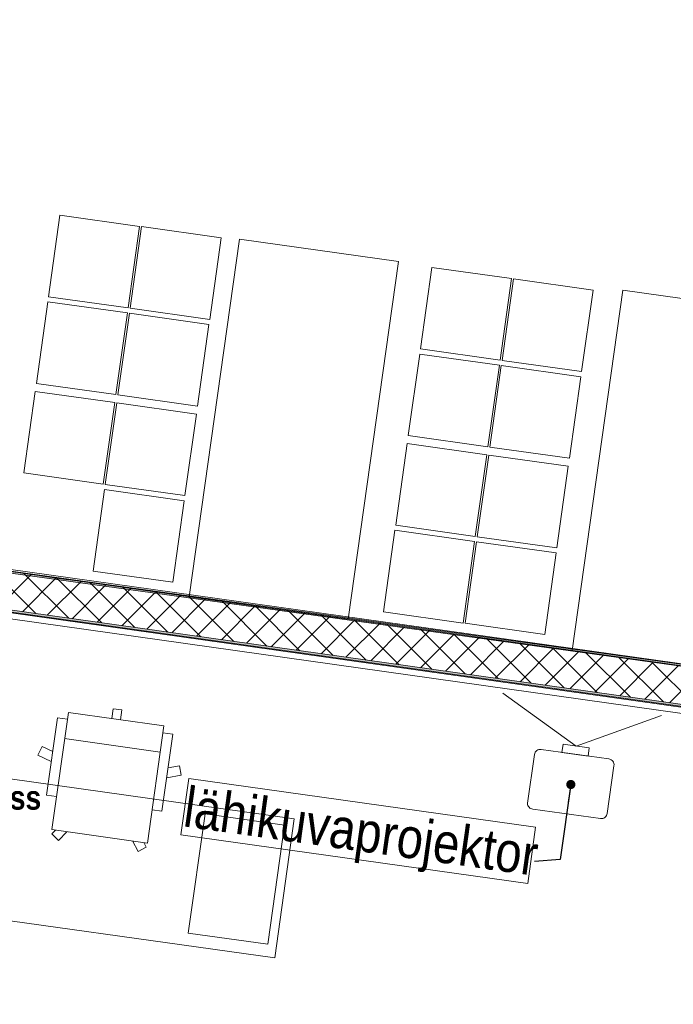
# Model space of a CAD drawing. Header units: millimetres. Extents: x 74467 to 235410, y -65 to 114857.
# Tile 243 of 256: x 124975 to 128230, y 85838 to 90744. Entities that reach past the tile are written whole.
import ezdxf
from ezdxf.enums import TextEntityAlignment as Align

# ---------------------------------------------------------------- set-up
doc = ezdxf.new("R2010")
doc.units = ezdxf.units.MM
doc.header["$MEASUREMENT"] = 0
doc.linetypes.add('Katkend topelt', pattern=[1093.611073, 529.166651, -211.666656, 141.111112, -211.666656])
doc.linetypes.add('Wipeout_Contour', pattern=[1000, 0, -1000])
for name, color, linetype in [('00 Kunstikonkursi LÜ jaoks asendi 2D', 7, 'Continuous'), ('00 Teljed.AR', 7, 'Continuous'), ('1235 Vahelaed.AR', 7, 'Continuous'), ('1311 Siseseinad.AR', 7, 'Continuous'), ('1326 Seinapinnad.SA', 7, 'Continuous'), ('1330 Sisustus.SA', 7, 'Continuous'), ('1331 Sisseehitatud sisustus.SA', 7, 'Continuous'), ('9350 Netopind.AR', 7, 'Continuous'), ('Ruumi tekst', 7, 'Continuous')]:
    doc.layers.add(name, color=color, linetype=linetype)
doc.styles.add('GENERATED_STYLE_2', font='txt', dxfattribs={"width": 0.84})
doc.styles.add('GENERATED_STYLE_3', font='txt')
doc.styles.add('GENERATED_STYLE_4', font='txt', dxfattribs={"width": 0.84})
doc.dimstyles.new('GENERATED_STYLE__5', dxfattribs={"dimtxt": 0.18, "dimasz": 91.2, "dimexe": 0.18, "dimexo": 0.0625, "dimgap": 0, "dimtad": 0, "dimtih": 1, "dimtoh": 1, "dimdec": 4, "dimzin": 0, "dimdsep": 46, "dimcen": 0.09, "dimadec": 0, "dimazin": 0, "dimtfac": 1, "dimtdec": 4, "dimtmove": 0, "dimatfit": 3, "dimldrblk": 'ARROWHEAD_11', "dimfxl": 0, "dimtolj": 1, "dimtzin": 0, "dimarcsym": 0})
pattern_1 = [(45, (0, 0), (-70.71068, 70.71068), []), (135, (0, 0), (70.71068, 70.71068), [])]

# ---------------------------------------------------------------- blocks, each defined once
blk = doc.blocks.new('Slab_22_1', base_point=(124307.1, 88081.6))
at = {"color": 254, "linetype": 'Wipeout_Contour', "lineweight": 0, "ltscale": 742907.755518}
blk.add_wipeout([(124307.1, 88081.6), (121939.6, 71235.9), (126312.6, 71235.9), (129692.6, 71235.9), (129692.6, 87324.7)], dxfattribs=at).dxf.layer = '1235 Vahelaed.AR'
blk = doc.blocks.new('Slab_23_1', base_point=(97668.9, 91825.4))
at = {"color": 254, "linetype": 'Wipeout_Contour', "lineweight": 0, "ltscale": 737196.925936}
blk.add_wipeout([(97668.9, 91825.4), (124307.1, 88081.6), (129442.6, 87359.9), (129442.6, 93185.9), (97860.1, 93185.9)], dxfattribs=at).dxf.layer = '1235 Vahelaed.AR'
blk = doc.blocks.new('Söökla_RG 125_21_1', base_point=(128542.7, 93185.9))
at = {"layer": '9350 Netopind.AR', "color": 7, "linetype": 'Continuous', "lineweight": 13, "flags": 128}
blk.add_lwpolyline([(97860.1, 93185.9), (97668.9, 91825.4), (101877.5, 91233.9), (101933.1, 91629.3), (102329.2, 91573.6), (102273.6, 91178.2), (107819.1, 90398.9), (107874.7, 90794.3), (108270.8, 90738.6), (108215.3, 90343.2), (113760.8, 89563.8), (113816.4, 89959.9), (114212.5, 89904.3), (114156.9, 89508.2), (119702.4, 88728.8), (119758, 89124.9), (120154.1, 89069.2), (120098.5, 88673.1), (124307.1, 88081.6), (124362.7, 88477), (124758.8, 88421.4), (124704.6, 88035.9), (129702.6, 87333.4), (129702.6, 93185.9)], close=True, dxfattribs=at)
blk = doc.blocks.new('Kunstiklass_PK 112_22_1', base_point=(124191.6, 87159.7))
at = {"layer": '9350 Netopind.AR', "color": 7, "linetype": 'Continuous', "lineweight": 13, "flags": 128}
blk.add_lwpolyline([(122874.6, 77888.7), (122833.6, 77595.9), (123247.4, 77595.9), (129502.6, 77595.9), (129502.6, 87149.5), (124685.3, 87826.5), (124597.6, 87202.6), (124191.6, 87259.7), (123682.2, 83635.3), (124078.3, 83579.7), (124022.7, 83183.5), (123626.5, 83239.2), (122996.8, 78758.5), (123392.9, 78702.6), (123337.2, 78306.5), (122941.1, 78362.1)], close=True, dxfattribs=at)
at = {"layer": 'Ruumi tekst', "color": 7, "lineweight": 13, "insert": (124291.6, 86928), "char_height": 120, "attachment_point": 1, "style": 'GENERATED_STYLE_2'}
blk.add_mtext('\\A1;{\\pql;\\pt0,500;\\fArial|b1|i0|c0|p34;Kunstiklass\\fArial|b1|i0|c0|p34;\\A1{\\H.66x;\\S^  ;}\\fArial|b1|i0|c0|p34;\\fArial|b1|i0|c0|p34;\\A1{\\H.66x;\\S^  ;}}', dxfattribs=at)
blk = doc.blocks.new('Slab_66_1', base_point=(127979.4, 89396.8))
at = {"layer": '1331 Sisseehitatud sisustus.SA', "color": 253, "linetype": 'Continuous', "lineweight": 13, "true_color": 0xa5a6a4, "flags": 128}
blk.add_lwpolyline([(127979.4, 89396.8), (128771.8, 89285.5), (128519.3, 87488.9), (127726.9, 87600.3)], close=True, dxfattribs=at)
blk = doc.blocks.new('Slab_67_1', base_point=(127646.8, 88087.2))
at = {"layer": '1331 Sisseehitatud sisustus.SA', "color": 253, "linetype": 'Continuous', "lineweight": 13, "true_color": 0xa5a6a4, "flags": 128}
blk.add_lwpolyline([(127646.8, 88087.2), (127250.4, 88142.9), (127193.3, 87736.5), (127589.7, 87680.7)], close=True, dxfattribs=at)
blk = doc.blocks.new('Slab_68_1', base_point=(126069.4, 89651.1))
at = {"layer": '1331 Sisseehitatud sisustus.SA', "color": 253, "linetype": 'Continuous', "lineweight": 13, "true_color": 0xa5a6a4, "flags": 128}
blk.add_lwpolyline([(126069.4, 89651.1), (126861.7, 89539.7), (126611.2, 87757.1), (125818.9, 87868.5)], close=True, dxfattribs=at)
blk = doc.blocks.new('Slab_296_1', base_point=(127707.5, 88518.8))
at = {"layer": '1331 Sisseehitatud sisustus.SA', "color": 253, "linetype": 'Continuous', "lineweight": 13, "true_color": 0xa5a6a4, "flags": 128}
blk.add_lwpolyline([(127707.5, 88518.8), (127311, 88574.5), (127253.9, 88168.1), (127650.4, 88112.4)], close=True, dxfattribs=at)
blk = doc.blocks.new('Slab_297_1', base_point=(127770.2, 88965.3))
at = {"layer": '1331 Sisseehitatud sisustus.SA', "color": 253, "linetype": 'Continuous', "lineweight": 13, "true_color": 0xa5a6a4, "flags": 128}
blk.add_lwpolyline([(127770.2, 88965.3), (127373.8, 89021), (127316.7, 88614.6), (127713.1, 88558.9)], close=True, dxfattribs=at)
blk = doc.blocks.new('Slab_298_1', base_point=(127830.9, 89396.9))
at = {"layer": '1331 Sisseehitatud sisustus.SA', "color": 253, "linetype": 'Continuous', "lineweight": 13, "true_color": 0xa5a6a4, "flags": 128}
blk.add_lwpolyline([(127830.9, 89396.9), (127434.5, 89452.7), (127377.3, 89046.2), (127773.8, 88990.5)], close=True, dxfattribs=at)
blk = doc.blocks.new('Slab_303_1', base_point=(127240.5, 88144.3))
at = {"layer": '1331 Sisseehitatud sisustus.SA', "color": 253, "linetype": 'Continuous', "lineweight": 13, "true_color": 0xa5a6a4, "flags": 128}
blk.add_lwpolyline([(127240.5, 88144.3), (126844, 88200), (126786.9, 87793.6), (127183.4, 87737.9)], close=True, dxfattribs=at)
blk = doc.blocks.new('Slab_304_1', base_point=(127301.1, 88575.9))
at = {"layer": '1331 Sisseehitatud sisustus.SA', "color": 253, "linetype": 'Continuous', "lineweight": 13, "true_color": 0xa5a6a4, "flags": 128}
blk.add_lwpolyline([(127301.1, 88575.9), (126904.7, 88631.7), (126847.6, 88225.2), (127244, 88169.5)], close=True, dxfattribs=at)
blk = doc.blocks.new('Slab_305_1', base_point=(127363.9, 89022.4))
at = {"layer": '1331 Sisseehitatud sisustus.SA', "color": 253, "linetype": 'Continuous', "lineweight": 13, "true_color": 0xa5a6a4, "flags": 128}
blk.add_lwpolyline([(127363.9, 89022.4), (126967.4, 89078.1), (126910.3, 88671.7), (127306.8, 88616)], close=True, dxfattribs=at)
blk = doc.blocks.new('Slab_306_1', base_point=(127424.5, 89454.1))
at = {"layer": '1331 Sisseehitatud sisustus.SA', "color": 253, "linetype": 'Continuous', "lineweight": 13, "true_color": 0xa5a6a4, "flags": 128}
blk.add_lwpolyline([(127424.5, 89454.1), (127028.1, 89509.8), (126971, 89103.3), (127367.4, 89047.6)], close=True, dxfattribs=at)
blk = doc.blocks.new('Slab_307_1', base_point=(125794.1, 88347.6))
at = {"layer": '1331 Sisseehitatud sisustus.SA', "color": 253, "linetype": 'Continuous', "lineweight": 13, "true_color": 0xa5a6a4, "flags": 128}
blk.add_lwpolyline([(125794.1, 88347.6), (125397.6, 88403.3), (125340.5, 87996.9), (125737, 87941.1)], close=True, dxfattribs=at)
blk = doc.blocks.new('Slab_308_1', base_point=(125854.8, 88779.2))
at = {"layer": '1331 Sisseehitatud sisustus.SA', "color": 253, "linetype": 'Continuous', "lineweight": 13, "true_color": 0xa5a6a4, "flags": 128}
blk.add_lwpolyline([(125854.8, 88779.2), (125458.3, 88834.9), (125401.2, 88428.5), (125797.6, 88372.8)], close=True, dxfattribs=at)
blk = doc.blocks.new('Slab_309_1', base_point=(125917.5, 89225.7))
at = {"layer": '1331 Sisseehitatud sisustus.SA', "color": 253, "linetype": 'Continuous', "lineweight": 13, "true_color": 0xa5a6a4, "flags": 128}
blk.add_lwpolyline([(125917.5, 89225.7), (125521, 89281.4), (125463.9, 88875), (125860.4, 88819.2)], close=True, dxfattribs=at)
blk = doc.blocks.new('Slab_310_1', base_point=(125978.2, 89657.3))
at = {"layer": '1331 Sisseehitatud sisustus.SA', "color": 253, "linetype": 'Continuous', "lineweight": 13, "true_color": 0xa5a6a4, "flags": 128}
blk.add_lwpolyline([(125978.2, 89657.3), (125581.7, 89713), (125524.6, 89306.6), (125921, 89250.9)], close=True, dxfattribs=at)
blk = doc.blocks.new('Slab_311_1', base_point=(125448.4, 88836.3))
at = {"layer": '1331 Sisseehitatud sisustus.SA', "color": 253, "linetype": 'Continuous', "lineweight": 13, "true_color": 0xa5a6a4, "flags": 128}
blk.add_lwpolyline([(125448.4, 88836.3), (125051.9, 88892), (124994.8, 88485.6), (125391.3, 88429.9)], close=True, dxfattribs=at)
blk = doc.blocks.new('Slab_312_1', base_point=(125448.4, 88836.3))
at = {"layer": '1331 Sisseehitatud sisustus.SA', "color": 253, "linetype": 'Continuous', "lineweight": 13, "true_color": 0xa5a6a4, "flags": 128}
blk.add_lwpolyline([(125448.4, 88836.3), (125051.9, 88892), (124994.8, 88485.6), (125391.3, 88429.9)], close=True, dxfattribs=at)
blk = doc.blocks.new('Slab_313_1', base_point=(125511.1, 89282.8))
at = {"layer": '1331 Sisseehitatud sisustus.SA', "color": 253, "linetype": 'Continuous', "lineweight": 13, "true_color": 0xa5a6a4, "flags": 128}
blk.add_lwpolyline([(125511.1, 89282.8), (125114.7, 89338.5), (125057.6, 88932.1), (125454, 88876.4)], close=True, dxfattribs=at)
blk = doc.blocks.new('Slab_314_1', base_point=(125571.8, 89714.4))
at = {"layer": '1331 Sisseehitatud sisustus.SA', "color": 253, "linetype": 'Continuous', "lineweight": 13, "true_color": 0xa5a6a4, "flags": 128}
blk.add_lwpolyline([(125571.8, 89714.4), (125175.4, 89770.2), (125118.2, 89363.7), (125514.7, 89308)], close=True, dxfattribs=at)
blk = doc.blocks.new('Wall_30_1', base_point=(124703.2, 88026))
at = {"layer": '1311 Siseseinad.AR', "linetype": 'Continuous', "lineweight": 13, "true_color": 0x50504f}
h = blk.add_hatch(dxfattribs=at)
h.set_pattern_fill('Plokk_õõnesbetoon_0001', color=251, style=0, pattern_type=2)
h.set_pattern_definition(pattern_1)
h.paths.add_polyline_path([(124703.2, 88026), (124676.8, 87837.8), (129502.6, 87159.6), (129502.6, 87351.4)])
h = blk.add_hatch(dxfattribs=at)
h.set_pattern_fill('Plokk_õõnesbetoon_0001', color=251, style=0, pattern_type=2)
h.set_pattern_definition(pattern_1)
h.paths.add_polyline_path([(129502.6, 87159.6), (129692.6, 87324.7), (129502.6, 87351.4)])
h = blk.add_hatch(dxfattribs=at)
h.set_pattern_fill('Plokk_õõnesbetoon_0001', color=251, style=0, pattern_type=2)
h.set_pattern_definition(pattern_1)
h.paths.add_polyline_path([(129692.6, 87324.7), (129502.6, 87159.6), (129692.6, 87132.9)])
at = {"layer": '1311 Siseseinad.AR', "color": 7, "linetype": 'Continuous', "lineweight": 15, "flags": 128}
for points in [[(129692.6, 87324.7), (124703.2, 88026)], [(124676.8, 87837.8), (129502.6, 87159.6)]]:
    blk.add_lwpolyline(points, dxfattribs=at)
at = {"layer": '1311 Siseseinad.AR', "color": 7, "linetype": 'Continuous', "lineweight": 13, "flags": 128}
blk.add_lwpolyline([(129692.6, 87324.7), (129692.6, 87132.9)], dxfattribs=at)
blk = doc.blocks.new('Wall_272_1', base_point=(129502.6, 87159.6))
at = {"layer": '1326 Seinapinnad.SA', "linetype": 'Continuous', "lineweight": 0, "true_color": 0xfefefe}
for points in [[(124675.4, 87827.9), (124685.3, 87826.5), (124676.8, 87837.8)], [(124676.8, 87837.8), (124685.3, 87826.5), (124686.7, 87836.4)], [(124685.3, 87826.5), (129501.3, 87149.7), (129502.6, 87159.6), (124686.7, 87836.4)]]:
    blk.add_hatch(color=7, dxfattribs=at).paths.add_polyline_path(points)
at = {"layer": '1326 Seinapinnad.SA', "color": 7, "linetype": 'Continuous', "lineweight": 15, "flags": 128}
for points in [[(124676.8, 87837.8), (124675.4, 87827.9)], [(129502.6, 87159.6), (124676.8, 87837.8)], [(124685.3, 87826.5), (129501.3, 87149.7)], [(129502.6, 87159.6), (129501.3, 87149.7)]]:
    blk.add_lwpolyline(points, dxfattribs=at)
blk = doc.blocks.new('Wall_592_1', base_point=(124702.1, 88018))
at = {"layer": '1326 Seinapinnad.SA', "linetype": 'Continuous', "lineweight": 0, "true_color": 0xfefefe}
blk.add_hatch(color=7, dxfattribs=at).paths.add_polyline_path([(129692.6, 87334.8), (124703.5, 88027.9), (124702.1, 88018), (129692.6, 87324.7)])
at = {"layer": '1326 Seinapinnad.SA', "color": 7, "linetype": 'Continuous', "lineweight": 15, "flags": 128}
for points in [[(124702.1, 88018), (124703.5, 88027.9)], [(124702.1, 88018), (129692.6, 87324.7)], [(129692.6, 87334.8), (124703.5, 88027.9)]]:
    blk.add_lwpolyline(points, dxfattribs=at)
blk = doc.blocks.new('Office Chair 04 24[179]_1', base_point=(125720.8, 86582.8))
at = {"layer": '1330 Sisustus.SA', "color": 253, "linetype": 'Continuous', "lineweight": 13, "true_color": 0xa5a6a4}
for p, q in [((125217, 87292.4), (125135, 86708.8)), ((125135, 86708.8), (125217, 87292.4)), ((125217, 87292.4), (125135, 86708.8)), ((125217, 87292.4), (125692.6, 87225.5)), ((125439.9, 87310.9), (125433, 87262)), ((125483.5, 87304.8), (125439.9, 87310.9)), ((125483.5, 87304.8), (125476.6, 87255.9)), ((125108.7, 86881), (125162.7, 87265.2)), ((125162.7, 87265.2), (125212.2, 87258.3)), ((125692.6, 87225.5), (125610.6, 86642)), ((125692.6, 87225.5), (125610.6, 86642)), ((125683.4, 86800.2), (125737.4, 87184.5)), ((125737.4, 87184.5), (125687.8, 87191.4)), ((125674.3, 87095.2), (125198.7, 87162.1)), ((125065.5, 87080.3), (125086.3, 87123)), ((125132.1, 87047.8), (125065.5, 87080.3)), ((125086.3, 87123), (125139.1, 87097.3)), ((125771.5, 87026.7), (125713.8, 87016.5)), ((125779.8, 86979.9), (125771.5, 87026.7)), ((125706.8, 86967.1), (125779.8, 86979.9)), ((125108.7, 86881), (125158.2, 86874)), ((125108.7, 86881), (125158.2, 86874)), ((125683.4, 86800.2), (125633.8, 86807.2)), ((125683.4, 86800.2), (125633.8, 86807.2)), ((125134.5, 86687), (125153.1, 86706.3)), ((125134.5, 86687), (125167.7, 86655)), ((125610.6, 86642), (125135, 86708.8)), ((125167.7, 86655), (125209.6, 86698.4)), ((125564.3, 86599.2), (125536, 86652.5)), ((125605, 86620.9), (125592.5, 86644.5)), ((125605, 86620.9), (125564.3, 86599.2))]:
    blk.add_line(p, q, dxfattribs=at)
blk = doc.blocks.new('Office Desk Rect 24[180]_1', base_point=(126244.8, 86069.2))
at = {"layer": '1330 Sisustus.SA', "color": 253, "linetype": 'Continuous', "lineweight": 13, "true_color": 0xa5a6a4, "flags": 128}
blk.add_lwpolyline([(126244.8, 86069.2), (124462.3, 86319.7), (124559.7, 87012.9), (126342.2, 86762.4)], close=True, dxfattribs=at)
blk = doc.blocks.new('Underdesk Drawer 24[476]_1', base_point=(126210.6, 86137.2))
at = {"layer": '1330 Sisustus.SA', "color": 253, "linetype": 'Continuous', "lineweight": 13, "true_color": 0xa5a6a4, "flags": 128}
blk.add_lwpolyline([(126210.6, 86137.2), (125814.5, 86192.9), (125898, 86787.1), (126294.1, 86731.4)], close=True, dxfattribs=at)
blk = doc.blocks.new('Digital Board 24[565]_1', base_point=(128769.6, 87218.1))
at = {"layer": '1330 Sisustus.SA', "color": 253, "linetype": 'Continuous', "lineweight": 13, "true_color": 0xa5a6a4, "flags": 128}
blk.add_lwpolyline([(128773.8, 87247.8), (124812.8, 87805.1), (124808.6, 87775.4), (128769.6, 87218.1)], close=True, dxfattribs=at)
blk = doc.blocks.new('ARROWHEAD_11')
at = {"color": 0, "linetype": 'Continuous', "lineweight": 0}
blk.add_line((0, 0), (-1, 0), dxfattribs=at)
at = {"color": 0, "linetype": 'Continuous', "lineweight": 0, "const_width": 0.25, "flags": 128}
blk.add_lwpolyline([(-0.125, 0, 1), (0.125, 0, 1)], format="xyb", close=True, dxfattribs=at)
blk = doc.blocks.new('Standard grid marker_16')
at = {"layer": '00 Teljed.AR', "color": 252, "linetype": 'Katkend topelt', "lineweight": 13, "true_color": 0x8c8d8c}
blk.add_line((1179.4, 0), (63858.1, 0), dxfattribs=at)
at = {"layer": '00 Teljed.AR', "color": 252, "lineweight": 13, "true_color": 0x8c8d8c, "style": 'GENERATED_STYLE_3'}
for tag, p in [('AC_MarkerText_1_0', (-179.7, -190)), ('AC_MarkerText_1_1', (65257.7, -190))]:
    blk.add_attdef(tag, text='', height=200, rotation=188, dxfattribs=at).set_placement(p, align=Align.TOP_CENTER)

msp = doc.modelspace()

# ---------------------------------------------------------------- block references
at = {"layer": '1235 Vahelaed.AR', "color": 7, "linetype": 'Continuous', "lineweight": 13}
msp.add_blockref('Slab_22_1', (124307.1, 88081.6), dxfattribs=at)

# ---------------------------------------------------------------- next in the draw order: block references
msp.add_blockref('Slab_23_1', (97668.9, 91825.4), dxfattribs=at)

# ---------------------------------------------------------------- next in the draw order: wipeouts: each hides what was drawn before it
at = {"color": 254, "linetype": 'Wipeout_Contour', "lineweight": 0, "ltscale": 1106957.325690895}
msp.add_wipeout([(86371.6, 105811.4), (85252, 103464.9), (118693.5, 103518.1), (139774.1, 103480.6), (139783.7, 82997), (142852.8, 81554), (142830.8, 105959.2)], dxfattribs=at).dxf.layer = '00 Kunstikonkursi LÜ jaoks asendi 2D'

# ---------------------------------------------------------------- next in the draw order: linework, layer by layer
at = {"layer": '1330 Sisustus.SA', "color": 253, "linetype": 'Continuous', "lineweight": 13, "true_color": 0xa5a6a4, "flags": 128}
for points in [[(127746.6, 87124.6), (127380.5, 87388)], [(127746.6, 87124.6), (128171.2, 87276.8)]]:
    msp.add_lwpolyline(points, dxfattribs=at)
for points in [[(127806.5, 87075.3), (127675.4, 87093.7), (127681.1, 87133.8), (127812.1, 87115.4)], [(125816.8, 86963.6), (127544.7, 86720.5), (127505.2, 86439.5), (125777.3, 86682.6)]]:
    msp.add_lwpolyline(points, close=True, dxfattribs=at)
msp.add_lwpolyline([(127867.5, 86763.8), (127531.4, 86811, -0.414214), (127504.6, 86840.1), (127538.7, 87082.7, -0.414214), (127572.6, 87108.2), (127909.3, 87060.8, -0.414214), (127934.8, 87026.9), (127901.4, 86789.3, -0.414214)], format="xyb", close=True, dxfattribs=at)
at = {"layer": '9350 Netopind.AR', "color": 161, "linetype": 'Continuous', "lineweight": 0, "true_color": 0x8f92da, "flags": 128}
msp.add_lwpolyline([(97860.1, 93185.9), (97668.9, 91825.4), (101877.5, 91233.9), (101933.1, 91629.3), (102329.2, 91573.6), (102273.6, 91178.2), (107819.1, 90398.9), (107874.7, 90794.3), (108270.8, 90738.6), (108215.3, 90343.2), (113760.8, 89563.8), (113816.4, 89959.9), (114212.5, 89904.3), (114156.9, 89508.2), (119702.4, 88728.8), (119758, 89124.9), (120154.1, 89069.2), (120098.5, 88673.1), (124307.1, 88081.6), (124362.7, 88477), (124758.8, 88421.4), (124704.6, 88035.9), (129702.6, 87333.4), (129702.6, 93185.9)], close=True, dxfattribs=at)
at = {"layer": '9350 Netopind.AR', "color": 253, "linetype": 'Continuous', "lineweight": 0, "true_color": 0xbbb393, "flags": 128}
msp.add_lwpolyline([(122874.6, 77888.7), (122833.6, 77595.9), (123247.4, 77595.9), (129502.6, 77595.9), (129502.6, 87149.5), (124685.3, 87826.5), (124597.6, 87202.6), (124191.6, 87259.7), (123682.2, 83635.3), (124078.3, 83579.7), (124022.7, 83183.5), (123626.5, 83239.2), (122996.8, 78758.5), (123392.9, 78702.6), (123337.2, 78306.5), (122941.1, 78362.1)], close=True, dxfattribs=at)

# ---------------------------------------------------------------- next in the draw order: block references
at = {"layer": '00 Teljed.AR', "color": 7, "linetype": 'Continuous', "lineweight": 13, "zscale": 1000, "rotation": 172.0000000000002}
msp.add_blockref('Standard grid marker_16', (144446.7, 85251.2), dxfattribs=at)
at = {"layer": '1311 Siseseinad.AR', "color": 7, "lineweight": 15}
msp.add_blockref('Wall_30_1', (124703.2, 88026), dxfattribs=at)
at = {"layer": '1326 Seinapinnad.SA', "color": 7, "lineweight": 15}
for name, p in [('Wall_592_1', (124702.1, 88018)), ('Wall_272_1', (129502.6, 87159.6))]:
    msp.add_blockref(name, p, dxfattribs=at)
at = {"layer": '1330 Sisustus.SA', "color": 253, "linetype": 'Continuous', "lineweight": 13, "true_color": 0xa5a6a4}
for name, p in [('Digital Board 24[565]_1', (128769.6, 87218.1)), ('Office Chair 04 24[179]_1', (125720.8, 86582.8)), ('Office Desk Rect 24[180]_1', (126244.8, 86069.2)), ('Underdesk Drawer 24[476]_1', (126210.6, 86137.2))]:
    msp.add_blockref(name, p, dxfattribs=at)
at = {"layer": '1331 Sisseehitatud sisustus.SA', "color": 253, "linetype": 'Continuous', "lineweight": 13, "true_color": 0xa5a6a4}
for name, p in [('Slab_314_1', (125571.8, 89714.4)), ('Slab_310_1', (125978.2, 89657.3)), ('Slab_68_1', (126069.4, 89651.1)), ('Slab_306_1', (127424.5, 89454.1)), ('Slab_298_1', (127830.9, 89396.9)), ('Slab_66_1', (127979.4, 89396.8)), ('Slab_313_1', (125511.1, 89282.8)), ('Slab_309_1', (125917.5, 89225.7)), ('Slab_305_1', (127363.9, 89022.4)), ('Slab_297_1', (127770.2, 88965.3)), ('Slab_311_1', (125448.4, 88836.3)), ('Slab_312_1', (125448.4, 88836.3)), ('Slab_308_1', (125854.8, 88779.2)), ('Slab_304_1', (127301.1, 88575.9)), ('Slab_296_1', (127707.5, 88518.8)), ('Slab_307_1', (125794.1, 88347.6)), ('Slab_303_1', (127240.5, 88144.3)), ('Slab_67_1', (127646.8, 88087.2))]:
    msp.add_blockref(name, p, dxfattribs=at)
at = {"layer": '9350 Netopind.AR', "color": 7, "linetype": 'Continuous', "lineweight": 13}
msp.add_blockref('Söökla_RG 125_21_1', (128542.7, 93185.9), dxfattribs=at)
at = {"layer": '9350 Netopind.AR', "color": 12, "linetype": 'Continuous', "lineweight": 13, "true_color": 0xdf0000}
msp.add_blockref('Kunstiklass_PK 112_22_1', (124191.6, 87159.7), dxfattribs=at)

# ---------------------------------------------------------------- next in the draw order: texts
at = {"layer": '1330 Sisustus.SA', "color": 253, "linetype": 'Continuous', "lineweight": 13, "true_color": 0xa5a6a4, "insert": (125793.1, 86794.9), "char_height": 200, "attachment_point": 4, "rotation": 351.9915, "style": 'GENERATED_STYLE_4'}
msp.add_mtext('\\A1;{\\pql;\\fArial|b0|i0|c0|p34;lähikuvaprojektor}', dxfattribs=at)

# ---------------------------------------------------------------- next in the draw order: leaders
at = {"layer": '1330 Sisustus.SA', "color": 253, "linetype": 'Continuous', "lineweight": 13, "true_color": 0xa5a6a4, "annotation_type": 0, "has_hookline": 1, "hookline_direction": 1, "text_width": 1762.4, "horizontal_direction": (0.990248, -0.139319, 0)}
msp.add_leader([(127720, 86933.5), (127667.5, 86560), (127538.3, 86549.4)], dimstyle='GENERATED_STYLE__5', dxfattribs=at)

doc.saveas('drawing.dxf')
